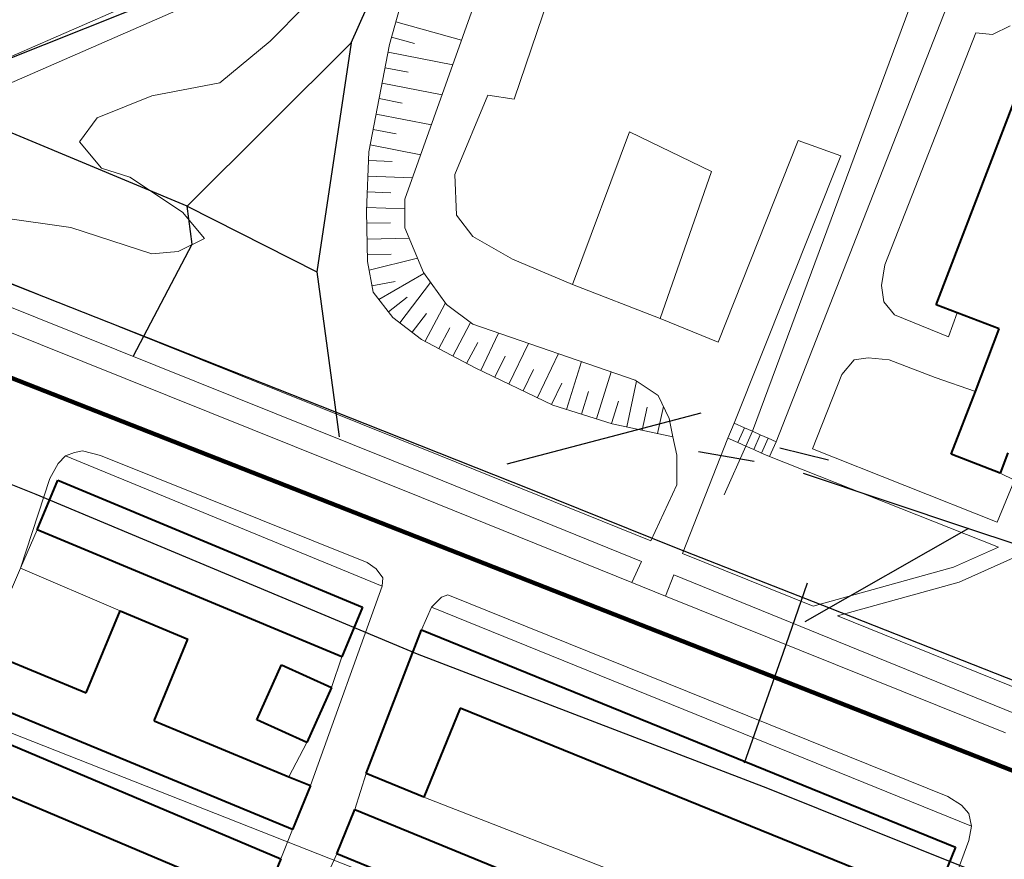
# Model space of a CAD drawing. Extents: x 13 to 4138, y -4831 to -1000.
# Tile 38 of 99: x 1631 to 1757, y -3795 to -3688. Entities that reach past the tile are written whole.
import ezdxf

# ---------------------------------------------------------------- set-up
doc = ezdxf.new("R2010")
doc.units = 0
doc.header["$MEASUREMENT"] = 0
for name, color, linetype in [('11', 7, 'CONTINUOUS'), ('18', 7, 'CONTINUOUS'), ('24', 7, 'CONTINUOUS'), ('25', 7, 'CONTINUOUS'), ('37', 7, 'CONTINUOUS'), ('40', 7, 'CONTINUOUS'), ('6', 7, 'CONTINUOUS'), ('границы команд_1', 10, 'CONTINUOUS'), ('ЛЕСТНИЦЫ', 6, 'CONTINUOUS'), ('ПЕШЕХОДНЫЕ_ДОРОЖКИ', 3, 'CONTINUOUS'), ('ПЕШЕХОДНЫЕ_ПЕРЕХОДЫ', 1, 'CONTINUOUS'), ('ТРОПЫ', 32, 'CONTINUOUS'), ('ТРОТУАРЫ', 7, 'CONTINUOUS')]:
    doc.layers.add(name, color=color, linetype=linetype)

msp = doc.modelspace()

# ---------------------------------------------------------------- linework, layer by layer
at = {"layer": '11', "color": 253, "linetype": 'Continuous', "lineweight": 0}
for p, q in [((1631.38, -3758.04), (1633.49, -3753.16)), ((1626.81, -3768.59), (1631.38, -3758.04)), ((1672.25, -3769.32), (1670.94, -3773.24)), ((1667.8, -3780.22), (1665.51, -3784.59)), ((1673.9, -3788.77), (1675.32, -3784.2)), ((1665.95, -3791.3), (1664.49, -3795.05))]:
    msp.add_line(p, q, dxfattribs=at)
at = {"layer": '18', "color": 253, "linetype": 'Continuous', "lineweight": 0}
msp.add_line((1583.33, -3760.59), (1929.66, -3896.95), dxfattribs=at)
at = {"layer": '24', "color": 253, "linetype": 'Continuous', "lineweight": 0}
for p, q in [((1615.02, -3699.53), (1715.81, -3655.53)), ((1615.05, -3702.86), (1714.63, -3659.38)), ((1754.54, -3672.97), (1727.49, -3741.97)), ((1690.44, -3682.5), (1680.26, -3711.1)), ((1698.77, -3684.8), (1694.15, -3698.38)), ((1755.04, -3690.14), (1757.28, -3689.02)), ((1752.91, -3689.91), (1741.33, -3719.44)), ((1752.91, -3689.91), (1755.04, -3690.14)), ((1690.83, -3697.84), (1686.64, -3707.97)), ((1694.15, -3698.38), (1690.83, -3697.84)), ((1701.58, -3721.93), (1708.83, -3702.53)), ((1708.83, -3702.53), (1719.29, -3707.56)), ((1720.12, -3729.31), (1730.31, -3703.63)), ((1730.31, -3703.63), (1735.74, -3705.59)), ((1735.74, -3705.59), (1722.17, -3739.61)), ((1719.29, -3707.56), (1712.73, -3726.26)), ((1686.64, -3707.97), (1686.85, -3713.14)), ((1680.26, -3711.1), (1680.26, -3714.72)), ((1686.85, -3713.14), (1688.89, -3715.83)), ((1680.26, -3714.72), (1682.63, -3720.44)), ((1615.14, -3715.8), (1684.78, -3743.76)), ((1688.89, -3715.83), (1693.94, -3718.74)), ((1615.16, -3718.85), (1683.73, -3746.38)), ((1693.94, -3718.74), (1701.58, -3721.93)), ((1741.33, -3719.44), (1740.9, -3722.06)), ((1682.63, -3720.44), (1685.56, -3724.49)), ((1617.12, -3722.87), (1682.37, -3749.07)), ((1701.58, -3721.93), (1712.73, -3726.26)), ((1740.9, -3722.06), (1741.18, -3724.15)), ((1741.18, -3724.15), (1742.57, -3725.83)), ((1685.56, -3724.49), (1688.91, -3727)), ((1712.73, -3726.26), (1720.12, -3729.31)), ((1742.57, -3725.83), (1749.41, -3728.62)), ((1749.41, -3728.62), (1750.52, -3725.56)), ((1688.91, -3727), (1709.55, -3734.11)), ((1735.86, -3733.41), (1737.41, -3731.55)), ((1737.41, -3731.55), (1739.22, -3731.27)), ((1739.22, -3731.27), (1741.88, -3731.55)), ((1741.88, -3731.55), (1747.73, -3733.78)), ((1709.55, -3734.11), (1712.48, -3736.07)), ((1735.86, -3733.41), (1732.14, -3742.88)), ((1747.73, -3733.78), (1752.85, -3735.55)), ((1712.48, -3736.07), (1713.88, -3738.99)), ((1713.88, -3738.99), (1714.36, -3741.33)), ((1714.36, -3741.33), (1714.85, -3743.67)), ((1721.34, -3741.49), (1715.57, -3756.17)), ((1732.14, -3742.88), (1755.62, -3752.18)), ((1636.16, -3744.72), (1637.08, -3743.75)), ((1637.08, -3743.75), (1638.25, -3743.32)), ((1637.08, -3743.75), (1677.38, -3760.35)), ((1638.25, -3743.32), (1639.24, -3743.12)), ((1639.24, -3743.12), (1641.55, -3743.7)), ((1641.55, -3743.7), (1675.45, -3757.32)), ((1684.78, -3743.76), (1711.57, -3754.56)), ((1714.85, -3743.67), (1714.85, -3747.44)), ((1726.65, -3743.85), (1755.78, -3755.36)), ((1635.1, -3746.64), (1636.16, -3744.72)), ((1631.38, -3758.04), (1635.1, -3746.64)), ((1683.73, -3746.38), (1710.35, -3757.22)), ((1756.01, -3745.94), (1757.83, -3746.86)), ((1714.85, -3747.44), (1711.57, -3754.56)), ((1757.83, -3746.86), (1755.62, -3752.18)), ((1682.37, -3749.07), (1709.14, -3759.86)), ((1750.07, -3757.91), (1755.78, -3755.36)), ((1715.57, -3756.17), (1732.19, -3762.87)), ((1750.77, -3759.84), (1758.44, -3756.41)), ((1675.45, -3757.32), (1676.61, -3758.13)), ((1710.35, -3757.22), (1709.14, -3759.86)), ((1732.19, -3762.87), (1750.07, -3757.91)), ((1644.04, -3763.5), (1631.38, -3758.04)), ((1676.61, -3758.13), (1677.46, -3759.3)), ((1714.5, -3758.9), (1713.44, -3761.6)), ((1714.5, -3758.9), (1757.72, -3776.49)), ((1677.38, -3760.35), (1668.26, -3785.73)), ((1677.46, -3759.3), (1677.38, -3760.35)), ((1709.14, -3759.86), (1713.44, -3761.6)), ((1735.31, -3764.13), (1750.77, -3759.84)), ((1683.65, -3763.03), (1684.93, -3761.74)), ((1684.93, -3761.74), (1685.72, -3761.45)), ((1685.72, -3761.45), (1749.34, -3787.1)), ((1713.44, -3761.6), (1756.67, -3779.02)), ((1682.39, -3765.89), (1683.65, -3763.03)), ((1683.65, -3763.03), (1752.34, -3790.89)), ((1735.31, -3764.13), (1759.22, -3773.77)), ((1682.66, -3787.2), (1743.95, -3811.01)), ((1751.06, -3788.22), (1749.34, -3787.1)), ((1752.02, -3789.29), (1751.06, -3788.22)), ((1752.34, -3790.89), (1752.02, -3789.29)), ((1752.02, -3792.7), (1752.34, -3790.89)), ((1747.44, -3805.08), (1752.02, -3792.7)), ((1668.58, -3801.1), (1671.59, -3794.4))]:
    msp.add_line(p, q, dxfattribs=at)
at = {"layer": '25', "color": 253, "linetype": 'Continuous', "lineweight": 0}
for p, q in [((1721.34, -3741.49), (1722.17, -3739.61)), ((1722.17, -3739.61), (1723.47, -3740.18)), ((1723.47, -3740.18), (1722.63, -3742.07)), ((1723.47, -3740.18), (1724.47, -3740.63)), ((1722.63, -3742.07), (1721.34, -3741.49)), ((1724.47, -3740.63), (1723.64, -3742.51)), ((1724.47, -3740.63), (1725.48, -3741.08)), ((1725.48, -3741.08), (1724.64, -3742.96)), ((1725.48, -3741.08), (1726.48, -3741.52)), ((1726.48, -3741.52), (1725.65, -3743.41)), ((1726.48, -3741.52), (1727.49, -3741.97)), ((1723.64, -3742.51), (1722.63, -3742.07)), ((1724.64, -3742.96), (1723.64, -3742.51)), ((1725.65, -3743.41), (1724.64, -3742.96)), ((1727.49, -3741.97), (1726.65, -3743.85)), ((1726.65, -3743.85), (1725.65, -3743.41))]:
    msp.add_line(p, q, dxfattribs=at)
at = {"layer": '37', "color": 253, "linetype": 'Continuous', "lineweight": 0}
for p, q in [((1724.47, -3740.63), (1750.21, -3671.24)), ((1678.32, -3691.41), (1681.11, -3681.36)), ((1687.47, -3690.85), (1679.11, -3688.53)), ((1675.67, -3705.06), (1678.32, -3691.41)), ((1681.47, -3691.26), (1678.58, -3690.46)), ((1686.35, -3694), (1678.12, -3692.4)), ((1680.69, -3694.94), (1677.74, -3694.37)), ((1684.99, -3697.81), (1677.36, -3696.33)), ((1679.93, -3698.86), (1676.98, -3698.29)), ((1683.64, -3701.62), (1676.6, -3700.26)), ((1679.17, -3702.79), (1676.22, -3702.22)), ((1675.39, -3712.6), (1675.67, -3705.06)), ((1682.28, -3705.43), (1675.84, -3704.18)), ((1678.63, -3706.28), (1675.63, -3706.17)), ((1681.23, -3708.38), (1675.56, -3708.17)), ((1678.48, -3710.28), (1675.48, -3710.16)), ((1675.53, -3719.02), (1675.39, -3712.6)), ((1680.26, -3712.34), (1675.41, -3712.16)), ((1678.42, -3714.1), (1675.42, -3714.16)), ((1680.81, -3716.05), (1675.47, -3716.16)), ((1678.51, -3718.1), (1675.51, -3718.16)), ((1676.23, -3722.93), (1675.53, -3719.02)), ((1681.86, -3718.58), (1675.73, -3720.14)), ((1679.04, -3721.58), (1676.08, -3722.11)), ((1682.68, -3720.55), (1676.95, -3723.85)), ((1683.54, -3721.7), (1679.61, -3726.81)), ((1678.74, -3726.14), (1676.23, -3722.93)), ((1680.55, -3723.58), (1678.18, -3725.43)), ((1685.38, -3724.35), (1682.83, -3729.17)), ((1682.37, -3728.93), (1678.74, -3726.14)), ((1683.02, -3725.65), (1681.19, -3728.03)), ((1686, -3727.46), (1684.59, -3730.11)), ((1688.57, -3726.88), (1686.36, -3731.05)), ((1689.2, -3732.56), (1682.37, -3728.93)), ((1692.19, -3728.13), (1689.91, -3732.89)), ((1689.53, -3729.34), (1688.12, -3731.99)), ((1696, -3729.44), (1693.51, -3734.62)), ((1693.01, -3731.05), (1691.71, -3733.76)), ((1699.8, -3730.75), (1697.12, -3736.35)), ((1699.1, -3737.3), (1689.2, -3732.56)), ((1696.61, -3732.78), (1695.32, -3735.49)), ((1702.74, -3731.76), (1700.82, -3737.84)), ((1706.52, -3733.07), (1704.64, -3739.04)), ((1700.22, -3734.51), (1698.92, -3737.21)), ((1709.75, -3734.24), (1708.5, -3740.07)), ((1703.63, -3735.58), (1702.73, -3738.44)), ((1706.64, -3739.67), (1699.1, -3737.3)), ((1707.45, -3736.78), (1706.55, -3739.64)), ((1711.08, -3737.56), (1710.45, -3740.49)), ((1713.15, -3737.47), (1712.41, -3740.91)), ((1714.36, -3741.33), (1706.64, -3739.67)), ((1720.88, -3748.71), (1723.64, -3742.51))]:
    msp.add_line(p, q, dxfattribs=at)
at = {"layer": '40', "color": 253, "linetype": 'Continuous', "lineweight": 0}
for p, q in [((1663.13, -3690.97), (1667.6, -3686.5)), ((1656.72, -3696.27), (1663.13, -3690.97)), ((1648.07, -3697.94), (1656.72, -3696.27)), ((1641.1, -3700.73), (1648.07, -3697.94)), ((1638.87, -3703.8), (1641.1, -3700.73)), ((1641.66, -3707.15), (1638.87, -3703.8)), ((1645.28, -3708.27), (1641.66, -3707.15)), ((1651.98, -3712.73), (1645.28, -3708.27)), ((1624.09, -3712.73), (1637.75, -3714.69)), ((1654.77, -3716.08), (1651.98, -3712.73)), ((1637.75, -3714.69), (1648.07, -3718.03)), ((1651.42, -3717.76), (1654.77, -3716.08)), ((1648.07, -3718.03), (1651.42, -3717.76))]:
    msp.add_line(p, q, dxfattribs=at)
at = {"layer": '6', "color": 253, "linetype": 'Continuous', "lineweight": 40}
for p, q in [((1747.85, -3724.53), (1761.44, -3689.09)), ((1750.52, -3725.56), (1747.85, -3724.53)), ((1755.89, -3727.61), (1750.52, -3725.56)), ((1752.85, -3735.55), (1755.89, -3727.61)), ((1749.78, -3743.56), (1752.85, -3735.55)), ((1756.01, -3745.94), (1749.78, -3743.56)), ((1756.99, -3743.39), (1756.01, -3745.94)), ((1633.49, -3753.16), (1636.12, -3746.85)), ((1636.12, -3746.85), (1674.88, -3763.01)), ((1672.25, -3769.32), (1633.49, -3753.16)), ((1639.72, -3773.93), (1644.04, -3763.5)), ((1644.04, -3763.5), (1652.67, -3767.07)), ((1674.88, -3763.01), (1672.25, -3769.32)), ((1675.32, -3784.2), (1682.39, -3765.89)), ((1682.39, -3765.89), (1750.32, -3793.57)), ((1648.36, -3777.5), (1652.67, -3767.07)), ((1626.81, -3768.59), (1639.72, -3773.93)), ((1661.42, -3777.35), (1664.57, -3770.37)), ((1664.57, -3770.37), (1670.94, -3773.24)), ((1670.94, -3773.24), (1667.8, -3780.22)), ((1665.95, -3791.3), (1627.36, -3775.34)), ((1687.29, -3775.85), (1682.66, -3787.2)), ((1741.44, -3797.89), (1687.29, -3775.85)), ((1648.36, -3777.5), (1665.51, -3784.59)), ((1667.8, -3780.22), (1661.42, -3777.35)), ((1625.98, -3778.76), (1664.49, -3795.05)), ((1662.12, -3800.65), (1621.16, -3783.33)), ((1682.66, -3787.2), (1675.32, -3784.2)), ((1665.51, -3784.59), (1668.26, -3785.73)), ((1668.26, -3785.73), (1665.95, -3791.3)), ((1671.59, -3794.4), (1673.9, -3788.77)), ((1673.9, -3788.77), (1742.47, -3816.83)), ((1750.32, -3793.57), (1745.18, -3806.19)), ((1664.49, -3795.05), (1662.12, -3800.65)), ((1740.17, -3822.47), (1671.59, -3794.4))]:
    msp.add_line(p, q, dxfattribs=at)
at = {"layer": 'границы команд_1', "color": 6, "lineweight": 100}
msp.add_lwpolyline([(1676.84, -4068.3), (1835.04, -3963.9), (1864.51, -3940.5), (1880.89, -3924.11), (1893.06, -3902.28), (1902.12, -3885.22), (1918.7, -3847.06), (1400.62, -3643.72), (1216.08, -4109.03)], dxfattribs=at)
at = {"layer": 'ЛЕСТНИЦЫ'}
msp.add_lwpolyline([(1727.95, -3742.74), (1734.18, -3744.28)], dxfattribs=at)
at = {"layer": 'ПЕШЕХОДНЫЕ_ДОРОЖКИ'}
for points in [[(1761.86, -3553.34), (1755.16, -3561.23), (1745.9, -3575.23), (1715.66, -3654.68), (1681.73, -3672.53), (1618.48, -3697.78), (1611.74, -3700.47), (1605.75, -3698.12), (1511.61, -3661.06), (1513.46, -3644.16), (1528.57, -3633.71), (1548.34, -3626.11), (1558, -3622.82), (1571.56, -3607.47), (1580.51, -3595.71)], [(1645.76, -3731.01), (1653.19, -3716.81), (1652.55, -3711.96), (1673.44, -3691.2), (1681.73, -3672.53)], [(1673.44, -3691.2), (1669.05, -3720.34), (1671.9, -3741.35)], [(1652.55, -3711.96), (1618.48, -3697.78)], [(1652.55, -3711.96), (1669.05, -3720.34)], [(1717.64, -3743.2), (1724.71, -3744.45)], [(1730.95, -3745.98), (1751.98, -3753.01), (1770.15, -3759.04)], [(1751.98, -3753.01), (1731.13, -3764.86)]]:
    msp.add_lwpolyline(points, dxfattribs=at)
at = {"layer": 'ПЕШЕХОДНЫЕ_ПЕРЕХОДЫ'}
msp.add_lwpolyline([(1731.45, -3759.96), (1728.33, -3768.9), (1723.45, -3782.87)], dxfattribs=at)
at = {"layer": 'ТРОПЫ'}
msp.add_lwpolyline([(1693.3, -3744.78), (1717.96, -3738.3)], dxfattribs=at)
at = {"layer": 'ТРОТУАРЫ'}
for points in [[(1431.08, -3643.4), (1440.99, -3647.19), (1460.42, -3654.62), (1486.81, -3665.07), (1512.23, -3675.08), (1590.32, -3706.09), (1614.51, -3715.68), (1621.37, -3718.4), (1649.01, -3729.31), (1675.16, -3739.64), (1696.24, -3747.98), (1714.8, -3755.45), (1734.38, -3763.16), (1766.58, -3775.82), (1798.92, -3788.63), (1852.91, -3810), (1869.71, -3816.65), (1897.42, -3827.62), (1905.03, -3830.27)], [(1424.05, -3661.09), (1429.57, -3663.19), (1484.17, -3687.59), (1491.99, -3691.81), (1504.03, -3696.98), (1548.77, -3716.21), (1613.11, -3740.56), (1633.3, -3748.64), (1681.83, -3768.96), (1726.39, -3786.06), (1758.19, -3798.83), (1825.96, -3827.37), (1844.19, -3834.81), (1892.24, -3851.45), (1897.94, -3850.65), (1902.64, -3847.7)]]:
    msp.add_lwpolyline(points, dxfattribs=at)

doc.saveas('drawing.dxf')
